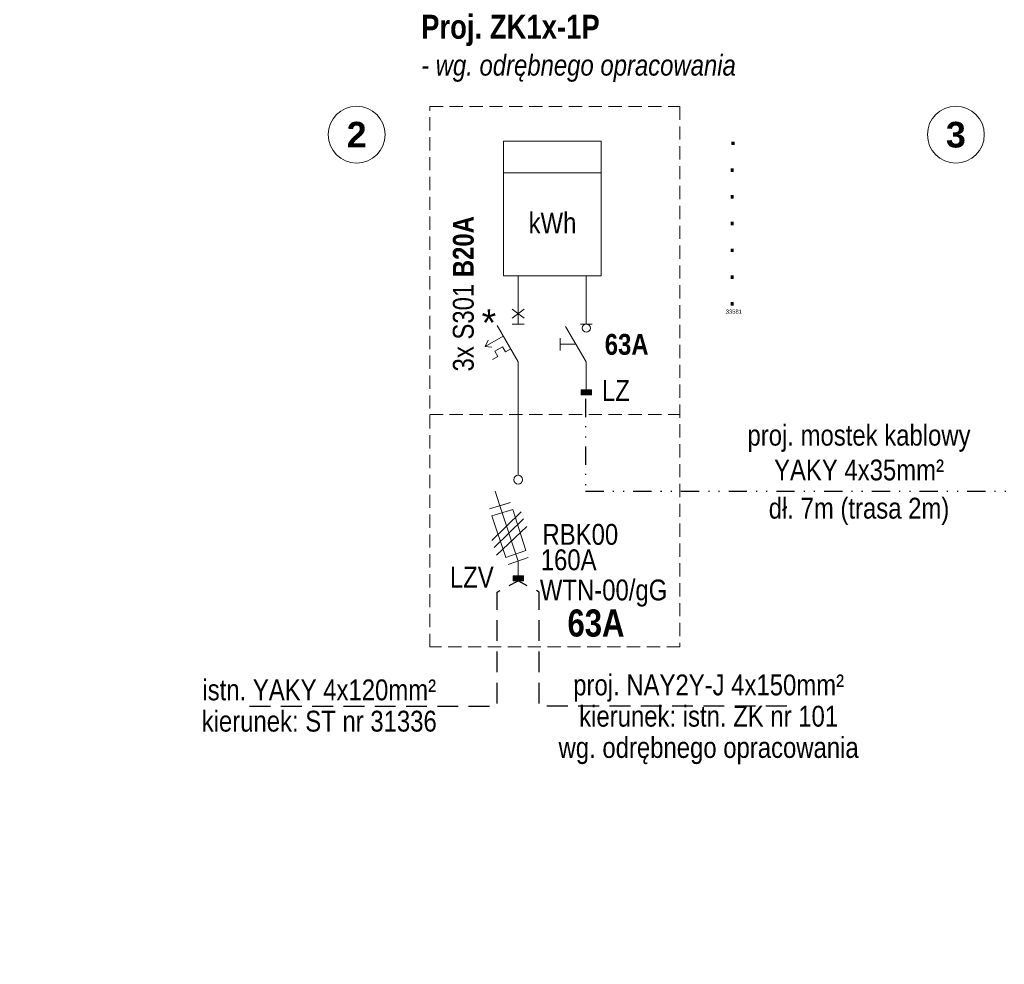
# Model space of a CAD drawing. Extents: x 0 to 6479891, y 0 to 5952178.
# Tile 3 of 4: x 6479503 to 6479597, y 5952087 to 5952178. Entities that reach past the tile are written whole.
import ezdxf
from ezdxf import colors
from ezdxf.entities.mleader import LeaderData, LeaderLine
from ezdxf.enums import TextEntityAlignment as Align
from ezdxf.math import Vec2, Vec3

# ---------------------------------------------------------------- set-up
doc = ezdxf.new("R2010")
doc.units = 0
doc.header["$MEASUREMENT"] = 0
doc.set_wipeout_variables(frame=1)
for name, pattern in [('DASHED', [19.05, 12.7, -6.35]), ('DIVIDE', [1.25, 0.5, -0.25, 0, -0.25, 0, -0.25]), ('WRU', [1.5, 1, -0.5])]:
    doc.linetypes.add(name, pattern=pattern)
doc.layers.get('0').update_dxf_attribs({"color": 8, "linetype": 'CONTINUOUS', "lineweight": 13})
for name, color, linetype, lineweight in [('E_proj_opisy', 7, 'CONTINUOUS', 13), ('E_proj_osłona r._wg. odr. oprac.', 104, 'CONTINUOUS', 13), ('E_proj_ośw_opisy_latarnie', 230, 'CONTINUOUS', 13), ('E_proj_urządzenia', 1, 'CONTINUOUS', 25), ('E_proj_urządzenia_wg. odr. oprac.', 104, 'CONTINUOUS', 20)]:
    doc.layers.add(name, color=color, linetype=linetype, lineweight=lineweight)
doc.styles.add('Andy', font='arial.ttf', dxfattribs={"height": 2})
doc.styles.add('Andy 14', font='arial.ttf', dxfattribs={"height": 2.8})
doc.styles.add('Andy B', font='arialbd.ttf', dxfattribs={"height": 1.8})
doc.styles.add('Narrow', font='ARIALN.TTF', dxfattribs={"height": 2})
doc.styles.add('Narrow B', font='ARIALNB.TTF', dxfattribs={"height": 2})
doc.styles.get("Standard").update_dxf_attribs({"font": 'simplex.shx', "width": 0.85})

# ---------------------------------------------------------------- blocks, each defined once
blk = doc.blocks.new('opis_wieloninia')
at = {"lineweight": 0, "transparency": 16777216}
blk.add_wipeout([(-0.516, 1.929), (-0.621, 1.898), (-0.734, 1.857), (-0.812, 1.824), (-0.991, 1.733), (-1.12, 1.653), (-1.249, 1.558), (-1.383, 1.44), (-1.498, 1.32), (-1.611, 1.18), (-1.744, 0.973), (-1.831, 0.796), (-1.896, 0.625), (-1.944, 0.457), (-1.982, 0.244), (-1.997, 0), (-1.986, -0.206), (-1.917, -0.559), (-1.808, -0.847), (-1.658, -1.113), (-1.465, -1.357), (-1.283, -1.53), (-1.075, -1.683), (-0.85, -1.807), (-0.519, -1.928), (-0.3, -1.974), (0, -1.997), (0.323, -1.971), (0.68, -1.878), (0.97, -1.745), (1.228, -1.574), (1.414, -1.41), (1.614, -1.175), (1.807, -0.85), (1.93, -0.512), (1.988, -0.192), (1.991, 0.156), (1.923, 0.536), (1.857, 0.734), (1.742, 0.976), (1.569, 1.235), (1.352, 1.469), (1.151, 1.632), (0.911, 1.777), (0.678, 1.878), (0.421, 1.952), (0.316, 1.972), (0.185, 1.988), (0.086, 1.995), (-0.061, 1.996), (-0.171, 1.989), (-0.27, 1.978), (-0.323, 1.971)], dxfattribs=at)
at = {"linetype": 'Continuous', "transparency": 16777216}
blk.add_circle((0, 0), 1.997, dxfattribs=at)
at = {"layer": 'E_proj_opisy', "transparency": 16777216, "style": 'Andy B'}
blk.add_attdef('NR', text='', height=1.8, dxfattribs=at).set_placement((0, 0), align=Align.MIDDLE_CENTER)
blk = doc.blocks.new('_None')

msp = doc.modelspace()

# ---------------------------------------------------------------- hatches: boundary and pattern name
at = {"layer": 'E_proj_urządzenia_wg. odr. oprac.'}
h = msp.add_hatch(color=256, dxfattribs=at)
h.dxf.hatch_style = 1
h.paths.add_polyline_path([(6479557.518, 5952142.098), (6479557.026, 5952142.098), (6479557.026, 5952141.607), (6479557.518, 5952141.607)])
h.paths.add_polyline_path([(6479557.026, 5952142.098), (6479556.534, 5952142.098), (6479556.534, 5952141.607), (6479557.026, 5952141.607)])
h = msp.add_hatch(color=256, dxfattribs=at)
h.dxf.hatch_style = 1
h.paths.add_polyline_path([(6479550.987, 5952124.269), (6479550.495, 5952124.269), (6479550.495, 5952123.778), (6479550.987, 5952123.778)])
h.paths.add_polyline_path([(6479550.495, 5952124.269), (6479550.004, 5952124.269), (6479550.004, 5952123.778), (6479550.495, 5952123.778)])

# ---------------------------------------------------------------- linework, layer by layer
at = {"layer": 'E_proj_urządzenia', "linetype": 'DIVIDE', "lineweight": 30, "ltscale": 3.5}
msp.add_lwpolyline([(6479556.953, 5952141.235), (6479556.953, 5952132.373), (6479605.738, 5952132.373), (6479605.749, 5952146.182)], dxfattribs=at)
at = {"layer": 'E_proj_urządzenia_wg. odr. oprac.', "linetype": 'DASHED', "ltscale": 0.1}
msp.add_lwpolyline([(6479542.013, 5952169.275), (6479566.006, 5952169.275), (6479566.006, 5952117.438), (6479542.013, 5952117.438)], close=True, dxfattribs=at)
at = {"layer": 'E_proj_urządzenia_wg. odr. oprac.'}
for points in [[(6479549.085, 5952165.955), (6479558.436, 5952165.955), (6479558.436, 5952153.018), (6479549.085, 5952153.018)], [(6479556.534, 5952142.098), (6479557.518, 5952142.098), (6479557.518, 5952141.607), (6479556.534, 5952141.607)], [(6479550.004, 5952124.269), (6479550.987, 5952124.269), (6479550.987, 5952123.778), (6479550.004, 5952123.778)]]:
    msp.add_lwpolyline(points, close=True, dxfattribs=at)
at = {"layer": 'E_proj_urządzenia_wg. odr. oprac.', "flags": 128}
for points in [[(6479549.085, 5952162.912), (6479558.436, 5952162.912)], [(6479550.495, 5952153.018), (6479550.495, 5952148.407)], [(6479557.026, 5952153.018), (6479557.026, 5952148.407)], [(6479549.919, 5952149.849), (6479551.072, 5952148.984)], [(6479551.072, 5952149.849), (6479549.919, 5952148.984)], [(6479548.477, 5952148.266), (6479550.495, 5952144.771)], [(6479551.072, 5952148.407), (6479549.919, 5952148.407)], [(6479555.022, 5952148.184), (6479557.026, 5952144.771), (6479557.026, 5952142.098)], [(6479549.062, 5952147.249), (6479547.329, 5952146.262)], [(6479547.601, 5952146.849), (6479547.329, 5952146.262), (6479547.972, 5952146.181)], [(6479554.503, 5952147.071), (6479554.503, 5952145.884)], [(6479549.774, 5952146.019), (6479549.275, 5952145.731), (6479548.987, 5952146.23), (6479548.238, 5952145.798), (6479548.526, 5952145.298), (6479548.027, 5952145.01)], [(6479554.503, 5952146.478), (6479556.024, 5952146.478)], [(6479550.495, 5952144.771), (6479550.491, 5952133.902)], [(6479548.269, 5952132.393), (6479548.717, 5952130.972), (6479549.753, 5952131.279), (6479547.749, 5952130.686)], [(6479547.972, 5952130.018), (6479549.976, 5952130.611), (6479551.237, 5952126.678), (6479549.3, 5952126.032), (6479547.972, 5952130.018)], [(6479550.495, 5952125.676), (6479548.717, 5952130.972)], [(6479550.792, 5952130.389), (6479547.972, 5952127.643)], [(6479551.015, 5952129.721), (6479548.195, 5952126.975)], [(6479551.312, 5952128.979), (6479548.417, 5952126.233)], [(6479549.531, 5952125.342), (6479551.46, 5952126.01)], [(6479550.495, 5952123.778), (6479550.495, 5952125.676)]]:
    msp.add_lwpolyline(points, dxfattribs=at)
at = {"layer": 'E_proj_urządzenia_wg. odr. oprac.'}
msp.add_lwpolyline([(6479556.476, 5952148.407), (6479557.576, 5952148.407)], dxfattribs=at)
at = {"layer": 'E_proj_urządzenia_wg. odr. oprac.', "linetype": 'DASHED', "ltscale": 0.1}
msp.add_lwpolyline([(6479542.013, 5952139.746), (6479566.006, 5952139.746)], dxfattribs=at)
at = {"layer": 'E_proj_urządzenia_wg. odr. oprac.', "linetype": 'WRU', "lineweight": 30, "ltscale": 2, "flags": 128}
msp.add_lwpolyline([(6479524.738, 5952111.748), (6479548.472, 5952111.748), (6479548.472, 5952122.695), (6479550.495, 5952123.778)], dxfattribs=at)
at = {"layer": 'E_proj_urządzenia_wg. odr. oprac.'}
for centre, radius in [((6479557.026, 5952148.019), 0.389), ((6479550.495, 5952133.483), 0.419)]:
    msp.add_circle(centre, radius, dxfattribs=at)

# ---------------------------------------------------------------- texts
at = {"layer": 'E_proj_urządzenia', "insert": (6479583.175, 5952133.949), "char_height": 2.30002, "width": 22.46696, "attachment_point": 5, "style": 'Narrow'}
msp.add_mtext('{\\H0.86956x;proj. mostek kablowy\\PYAKY 4x35mm²}\\P\\H0.08696x;\\P\\H9.99999x;dł. 7m (trasa 2m)', dxfattribs=at)
at = {"layer": 'E_proj_urządzenia_wg. odr. oprac.', "style": 'Andy'}
msp.add_text('*', height=2.56, dxfattribs=at).set_placement((6479547.685, 5952148.539), align=Align.MIDDLE_CENTER)
at = {"layer": 'E_proj_urządzenia_wg. odr. oprac.'}
for s, height, style, p in [('RBK00', 2, 'Narrow', (6479552.825, 5952127.237)), ('160A', 2, 'Narrow', (6479552.656, 5952124.798)), ('WTN-00/gG', 2, 'Narrow', (6479552.572, 5952121.905)), ('63A', 2.6, 'Narrow B', (6479555.218, 5952118.437))]:
    msp.add_text(s, height=height, dxfattribs=dict(at, style=style)).set_placement(p)
at = {"layer": 'E_proj_urządzenia_wg. odr. oprac.', "color": 5, "insert": (6479541.182, 5952171.635), "char_height": 2.3, "attachment_point": 7, "style": 'Andy'}
msp.add_mtext('{\\C256;\\fArial Narrow|b1|i0|c238|p34;\\A1;Proj. ZK1x-1P\\H0.86957x;\\fArial Narrow|b0|i1|c238|p34; \\fArial Narrow|b1|i0|c238|p34; \\P\\fArial Narrow|b0|i1|c238|p34;- wg. odrębnego opracowania}\\fArial Narrow|b0|i0|c238|p34;\\H0.869561x;\\A1; ', dxfattribs=at)
at = {"layer": 'E_proj_urządzenia_wg. odr. oprac.', "insert": (6479544.225, 5952143.864), "char_height": 2, "attachment_point": 1, "rotation": 90, "style": 'Narrow'}
msp.add_mtext_dynamic_manual_height_columns('3x S301 {\\fArial Narrow|b1|i0|c238|p34;B20A}', width=23.35039, gutter_width=10, heights=[0], dxfattribs=at)
at = {"layer": 'E_proj_urządzenia_wg. odr. oprac.', "char_height": 2, "attachment_point": 1, "style": 'Narrow'}
for s, insert in [('kWh', (6479551.491, 5952159.102)), ('LZ', (6479558.526, 5952143.031)), ('LZV', (6479543.943, 5952125.138))]:
    msp.add_mtext_dynamic_manual_height_columns(s, width=2.32311, gutter_width=10, heights=[0], dxfattribs=dict(at, insert=insert))
at = {"layer": 'E_proj_urządzenia_wg. odr. oprac.', "insert": (6479558.793, 5952147.464), "char_height": 2, "attachment_point": 1, "style": 'Narrow B'}
msp.add_mtext('63A', dxfattribs=at)
at = {"layer": 'E_proj_urządzenia_wg. odr. oprac.', "insert": (6479531.412, 5952111.057), "char_height": 2, "attachment_point": 5, "line_spacing_factor": 0.9, "style": 'Narrow'}
msp.add_mtext('istn. YAKY 4x120mm²\\Pkierunek: {\\A1;ST nr 31336}\\P\\H0.25x;\\P', dxfattribs=at)

# ---------------------------------------------------------------- leaders
at = {"layer": 'E_proj_opisy', "linetype": 'Continuous', "transparency": 33554687}
ml = msp.add_multileader_block('Standard', dxfattribs=at)
ml.set_content('opis_wieloninia', color=256, scale=1.365354)
ml.set_attribute('NR', '3', width=0)
ml.set_leader_properties(color=256, linetype='ByLayer', lineweight=-1)
ml.build(insert=Vec2(0, 0))
ml.multileader.update_dxf_attribs({"has_text_frame": 1, "text_right_attachment_type": 6, "dogleg_length": 0.3, "arrow_head_size": 1.02, "block_connection_type": 1})
ctx = ml.context
ctx.base_point, ctx.char_height, ctx.arrow_head_size, ctx.landing_gap_size, ctx.plane_origin, ctx.plane_x_axis, ctx.plane_y_axis = Vec3(6479751.044, 5952152.506), 1.36, 1.02, 0.68, Vec3(6479763.456, 5952156.616), Vec3(0.999998, 0.002204), Vec3(-0.002204, 0.999998)
ctx.right_attachment, ctx.attachment_type = 6, 1
notes = []
notes.append((ctx, [(0, (0, 0, 0), (0, 0), (1, 0), 1, [])]))
ctx.block.insert, ctx.block.rotation = Vec3(6479753.77, 5952152.512), 0.002204
at = {"layer": 'E_proj_osłona r._wg. odr. oprac.', "color": 76, "linetype": 'Continuous', "transparency": 33554687}
ml = msp.add_multileader_block('Standard', dxfattribs=at)
ml.set_content('opis_wieloninia', color=76, scale=1.365354)
ml.set_attribute('NR', '2', width=0)
ml.set_leader_properties(color=256, linetype='ByLayer', lineweight=-1)
ml.build(insert=Vec2(0, 0))
ml.multileader.update_dxf_attribs({"has_text_frame": 1, "text_right_attachment_type": 6, "dogleg_length": 0.3, "arrow_head_size": 1.02, "block_connection_type": 1})
ctx = ml.context
ctx.base_point, ctx.char_height, ctx.arrow_head_size, ctx.landing_gap_size, ctx.plane_origin, ctx.plane_x_axis, ctx.plane_y_axis = Vec3(6479751.044, 5952159.95), 1.36, 1.02, 0.68, Vec3(6479763.456, 5952164.061), Vec3(0.999998, 0.002204), Vec3(-0.002204, 0.999998)
ctx.right_attachment, ctx.attachment_type = 6, 1
notes.append((ctx, [(0, (0, 0, 0), (0, 0), (1, 0), 1, [])]))
ctx.block.insert, ctx.block.rotation = Vec3(6479753.77, 5952159.956), 0.002204
at = {"layer": 'E_proj_urządzenia_wg. odr. oprac.', "lineweight": 25}
ml = msp.add_multileader_mtext('Standard', dxfattribs=at)
ml.set_content('\\A1;{\\H0.09091x; \\H2.49995x; }.\\P{\\H0.22727x; \\H4.40005x;.}\\P{\\H0.22727x; \\H4.40005x;.\\P\\H0.22727x; \\H4.40005x;.\\P\\H0.22727x; \\H4.40005x;.\\P\\H0.22727x; \\H4.40005x;.\\P\\H0.22727x; }.\\P{\\H0.18182x;\\C255;\\c16777215;33581}', color=256, style='Andy 14')
ml.set_leader_properties(color=256, linetype='ByLayer', lineweight=-1)
ml.build(insert=Vec2(0, 0))
ml.multileader.update_dxf_attribs({"has_text_frame": 1, "text_right_attachment_type": 6, "dogleg_length": 0.36, "arrow_head_size": 1.5})
ctx = ml.context
ctx.base_point, ctx.char_height, ctx.arrow_head_size, ctx.landing_gap_size, ctx.plane_origin = Vec3(6479568.892, 5952166.669), 2.2, 1.5, 1.5, Vec3(6479688.045, 5952259.623)
ctx.right_attachment = 6
notes.append((ctx, [(0, (0, 0, 0), (0, 0), (1, 0), 1, [])]))
ctx.mtext.insert, ctx.mtext.line_spacing_factor, ctx.mtext.flow_direction = Vec3(6479570.392, 5952167.773), 0.7, 5
for ctx, leaders in notes:
    for number, flags, end, landing, length, lines in leaders:
        leader = LeaderData()
        leader.index, (leader.has_last_leader_line, leader.has_dogleg_vector, leader.attachment_direction) = number, flags
        leader.last_leader_point, leader.dogleg_vector, leader.dogleg_length = Vec3(end), Vec3(landing), length
        for number, points, colour, breaks in lines:
            line = LeaderLine()
            line.index, line.vertices, line.color, line.breaks = number, Vec3.list(points), colors.encode_raw_color(colour), breaks
            leader.lines.append(line)
        ctx.leaders.append(leader)

# ---------------------------------------------------------------- next in the draw order: leaders
at = {"layer": 'E_proj_ośw_opisy_latarnie'}
ml = msp.add_multileader_mtext('Standard', dxfattribs=at)
ml.set_content('\\A1;LT .....', color=256, style='Narrow')
ml.set_leader_properties(color=256)
ml.set_arrow_properties(name='NONE')
ml.build(insert=Vec2(0, 0))
ml.multileader.update_dxf_attribs({"leader_type": 0, "has_dogleg": 0, "has_text_frame": 1, "text_left_attachment_type": 3, "dogleg_length": 0.36, "arrow_head_size": 0, "scale": 0.7})
ctx = ml.context
ctx.base_point, ctx.scale, ctx.char_height, ctx.arrow_head_size, ctx.landing_gap_size, ctx.plane_origin = Vec3(6479752.853, 5952114.959), 0.7, 1, 0, 0.42, Vec3(6480001.727, 5952345.947)
ctx.left_attachment = 3
notes = []
notes.append((ctx, [(0, (0, 0, 0), (0, 0), (1, 0), 1, [])]))
ctx.mtext.insert, ctx.mtext.defined_height, ctx.mtext.line_spacing_factor, ctx.mtext.flow_direction = Vec3(6479753.273, 5952115.459), 0.924, 0.266667, 5
ctx.mtext.has_bg_fill, ctx.mtext.bg_color, ctx.mtext.bg_scale_factor, ctx.mtext.bg_transparency, ctx.mtext.use_window_bg_color = 1, -1073741824, 1.5, 0, 1
for ctx, leaders in notes:
    for number, flags, end, landing, length, lines in leaders:
        leader = LeaderData()
        leader.index, (leader.has_last_leader_line, leader.has_dogleg_vector, leader.attachment_direction) = number, flags
        leader.last_leader_point, leader.dogleg_vector, leader.dogleg_length = Vec3(end), Vec3(landing), length
        for number, points, colour, breaks in lines:
            line = LeaderLine()
            line.index, line.vertices, line.color, line.breaks = number, Vec3.list(points), colors.encode_raw_color(colour), breaks
            leader.lines.append(line)
        ctx.leaders.append(leader)

# ---------------------------------------------------------------- next in the draw order: leaders
at = {"layer": 'E_proj_ośw_opisy_latarnie', "color": 214, "lineweight": 13}
ml = msp.add_multileader_mtext('Standard', dxfattribs=at)
ml.set_content('\\A1;LT .....', color=214, style='Narrow')
ml.set_leader_properties(color=256)
ml.set_arrow_properties(name='NONE')
ml.build(insert=Vec2(0, 0))
ml.multileader.update_dxf_attribs({"leader_type": 0, "has_dogleg": 0, "has_text_frame": 1, "text_left_attachment_type": 3, "dogleg_length": 0.36, "arrow_head_size": 0, "scale": 0.7})
ctx = ml.context
ctx.base_point, ctx.scale, ctx.char_height, ctx.arrow_head_size, ctx.landing_gap_size, ctx.plane_origin = Vec3(6479748.125, 5952114.965), 0.7, 1, 0, 0.42, Vec3(6480004.176, 5952342.193)
ctx.left_attachment = 3
notes = []
notes.append((ctx, [(0, (0, 0, 0), (0, 0), (1, 0), 1, [])]))
ctx.mtext.insert, ctx.mtext.defined_height, ctx.mtext.line_spacing_factor, ctx.mtext.flow_direction = Vec3(6479748.545, 5952115.466), 0.924, 0.266667, 5
ctx.mtext.has_bg_fill, ctx.mtext.bg_color, ctx.mtext.bg_scale_factor, ctx.mtext.bg_transparency, ctx.mtext.use_window_bg_color = 1, -1073741824, 1.5, 0, 1
for ctx, leaders in notes:
    for number, flags, end, landing, length, lines in leaders:
        leader = LeaderData()
        leader.index, (leader.has_last_leader_line, leader.has_dogleg_vector, leader.attachment_direction) = number, flags
        leader.last_leader_point, leader.dogleg_vector, leader.dogleg_length = Vec3(end), Vec3(landing), length
        for number, points, colour, breaks in lines:
            line = LeaderLine()
            line.index, line.vertices, line.color, line.breaks = number, Vec3.list(points), colors.encode_raw_color(colour), breaks
            leader.lines.append(line)
        ctx.leaders.append(leader)

# ---------------------------------------------------------------- next in the draw order: linework, layer by layer
at = {"layer": 'E_proj_urządzenia_wg. odr. oprac.', "linetype": 'WRU', "lineweight": 30, "ltscale": 2, "flags": 128}
msp.add_lwpolyline([(6479576.253, 5952111.748), (6479552.519, 5952111.748), (6479552.519, 5952122.695), (6479550.495, 5952123.778)], dxfattribs=at)

# ---------------------------------------------------------------- next in the draw order: texts
at = {"layer": 'E_proj_urządzenia_wg. odr. oprac.', "insert": (6479568.755, 5952109.745), "char_height": 2, "attachment_point": 5, "line_spacing_factor": 0.9, "style": 'Narrow'}
msp.add_mtext('proj. NAY2Y-J 4x150mm²\\Pkierunek: {\\A1;istn. ZK nr 101\\P}wg. odrębnego opracowania\\P\\H0.25x;\\P', dxfattribs=at)

# ---------------------------------------------------------------- next in the draw order: leaders
at = {"layer": 'E_proj_opisy', "color": 76, "linetype": 'Continuous', "transparency": 33554687}
ml = msp.add_multileader_block('Standard', dxfattribs=at)
ml.set_content('opis_wieloninia', color=76, scale=1.365354)
ml.set_attribute('NR', '3', width=0)
ml.set_leader_properties(color=256, linetype='ByLayer', lineweight=-1)
ml.build(insert=Vec2(0, 0))
ml.multileader.update_dxf_attribs({"has_text_frame": 1, "text_right_attachment_type": 6, "dogleg_length": 0.3, "arrow_head_size": 1.02, "block_connection_type": 1})
ctx = ml.context
ctx.base_point, ctx.char_height, ctx.arrow_head_size, ctx.landing_gap_size, ctx.plane_origin, ctx.plane_x_axis, ctx.plane_y_axis = Vec3(6479589.736, 5952166.569), 1.36, 1.02, 0.68, Vec3(6479602.149, 5952170.68), Vec3(0.999998, 0.002204), Vec3(-0.002204, 0.999998)
ctx.right_attachment, ctx.attachment_type = 6, 1
notes = []
notes.append((ctx, [(0, (0, 0, 0), (0, 0), (1, 0), 1, [])]))
ctx.block.insert, ctx.block.rotation = Vec3(6479592.463, 5952166.575), 0.002204
at = {"layer": 'E_proj_osłona r._wg. odr. oprac.', "color": 76, "linetype": 'Continuous', "transparency": 33554687}
ml = msp.add_multileader_block('Standard', dxfattribs=at)
ml.set_content('opis_wieloninia', color=76, scale=1.365354)
ml.set_attribute('NR', '2', width=0)
ml.set_leader_properties(color=256, linetype='ByLayer', lineweight=-1)
ml.build(insert=Vec2(0, 0))
ml.multileader.update_dxf_attribs({"has_text_frame": 1, "text_right_attachment_type": 6, "dogleg_length": 0.3, "arrow_head_size": 1.02, "block_connection_type": 1})
ctx = ml.context
ctx.base_point, ctx.char_height, ctx.arrow_head_size, ctx.landing_gap_size, ctx.plane_origin, ctx.plane_x_axis, ctx.plane_y_axis = Vec3(6479532.275, 5952166.569), 1.36, 1.02, 0.68, Vec3(6479544.687, 5952170.68), Vec3(0.999998, 0.002204), Vec3(-0.002204, 0.999998)
ctx.right_attachment, ctx.attachment_type = 6, 1
notes.append((ctx, [(0, (0, 0, 0), (0, 0), (1, 0), 1, [])]))
ctx.block.insert, ctx.block.rotation = Vec3(6479535.001, 5952166.575), 0.002204
at = {"layer": 'E_proj_urządzenia', "lineweight": 25}
ml = msp.add_multileader_mtext('Standard', dxfattribs=at)
ml.set_content('SO', color=256, style='Andy 14')
ml.set_leader_properties(color=256, linetype='ByLayer', lineweight=-1)
ml.build(insert=Vec2(0, 0))
ml.multileader.update_dxf_attribs({"has_text_frame": 1, "text_right_attachment_type": 6, "dogleg_length": 0.36, "arrow_head_size": 1.5})
ctx = ml.context
ctx.base_point, ctx.char_height, ctx.arrow_head_size, ctx.landing_gap_size, ctx.plane_origin = Vec3(6479667.365, 5952166.519), 2.5, 1.5, 1.5, Vec3(6479786.518, 5952259.641)
ctx.right_attachment = 6
notes.append((ctx, [(0, (0, 0, 0), (0, 0), (1, 0), 1, [])]))
ctx.mtext.insert, ctx.mtext.flow_direction = Vec3(6479668.865, 5952167.79), 5
for ctx, leaders in notes:
    for number, flags, end, landing, length, lines in leaders:
        leader = LeaderData()
        leader.index, (leader.has_last_leader_line, leader.has_dogleg_vector, leader.attachment_direction) = number, flags
        leader.last_leader_point, leader.dogleg_vector, leader.dogleg_length = Vec3(end), Vec3(landing), length
        for number, points, colour, breaks in lines:
            line = LeaderLine()
            line.index, line.vertices, line.color, line.breaks = number, Vec3.list(points), colors.encode_raw_color(colour), breaks
            leader.lines.append(line)
        ctx.leaders.append(leader)

doc.saveas('drawing.dxf')
